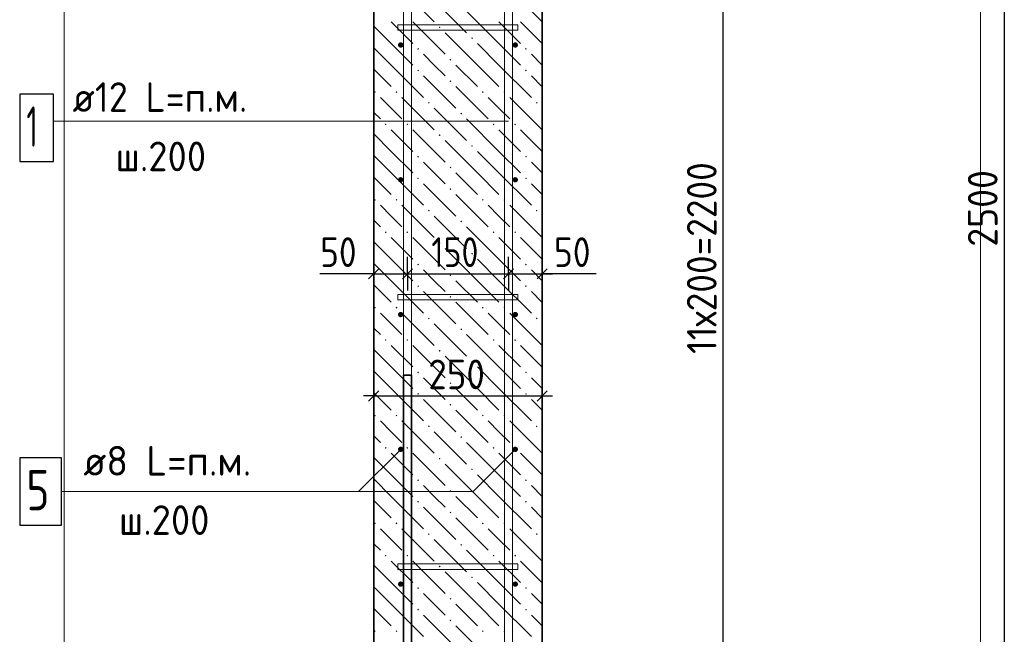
# Model space of a CAD drawing. Header units: millimetres. Extents: x 0 to 59400, y 0 to 42000.
# Tile 29 of 37: x 45623 to 52926, y 14681 to 19241. Entities that reach past the tile are written whole.
import ezdxf

# ---------------------------------------------------------------- set-up
doc = ezdxf.new("R2010")
doc.units = ezdxf.units.MM
for name, color, linetype, lineweight in [('Standard', 7, 'Continuous', 25), ('Выпуски арматуры Г-обр.', 52, 'Continuous', 25), ('ЖБ Стена верхний уровень', 7, 'Continuous', 35), ('Позиционная метка линия выноска', 7, 'Continuous', 13), ('Стена фоновая арматура У1', 7, 'Continuous', 18), ('Стена фоновая арматура Х1', 7, 'Continuous', 35), ('Стена фоновая затяжка С-обр.', 52, 'Continuous', 25)]:
    doc.layers.add(name, color=color, linetype=linetype, lineweight=lineweight)
doc.layers.add('Размерная выноска', color=7, linetype='Continuous')
doc.styles.add('ISOCPEUR', font='txt')

msp = doc.modelspace()

# ---------------------------------------------------------------- hatches: boundary and pattern name
at = {"layer": 'ЖБ Стена верхний уровень', "linetype": 'Continuous', "lineweight": 18, "transparency": 33554687}
for points in [[(48731.4, 19184.2), (48737.9, 19190.7), (48744.4, 19184.2), (48737.9, 19177.7)], [(48971.4, 19104.2), (48977.9, 19110.7), (48984.4, 19104.2), (48977.9, 19097.7)], [(48571.4, 19024.2), (48577.9, 19030.7), (48584.4, 19024.2), (48577.9, 19017.7)], [(49371.4, 19024.2), (49377.9, 19030.7), (49384.4, 19024.2), (49377.9, 19017.7)], [(48811.4, 18944.2), (48817.9, 18950.7), (48824.4, 18944.2), (48817.9, 18937.7)], [(48571.4, 18864.2), (48577.9, 18870.7), (48584.4, 18864.2), (48577.9, 18857.7)], [(49371.4, 18864.2), (49377.9, 18870.7), (49384.4, 18864.2), (49377.9, 18857.7)], [(48811.4, 18784.2), (48817.9, 18790.7), (48824.4, 18784.2), (48817.9, 18777.7)], [(48251.4, 18704.2), (48257.9, 18710.7), (48264.4, 18704.2), (48257.9, 18697.7)], [(48411.4, 18704.2), (48417.9, 18710.7), (48424.4, 18704.2), (48417.9, 18697.7)], [(49051.4, 18704.2), (49057.9, 18710.7), (49064.4, 18704.2), (49057.9, 18697.7)], [(49211.4, 18704.2), (49217.9, 18710.7), (49224.4, 18704.2), (49217.9, 18697.7)], [(48651.4, 18624.2), (48657.9, 18630.7), (48664.4, 18624.2), (48657.9, 18617.7)], [(49451.4, 18624.2), (49457.9, 18630.7), (49464.4, 18624.2), (49457.9, 18617.7)], [(48891.4, 18544.2), (48897.9, 18550.7), (48904.4, 18544.2), (48897.9, 18537.7)], [(48331.4, 18464.2), (48337.9, 18470.7), (48344.4, 18464.2), (48337.9, 18457.7)], [(48491.4, 18464.2), (48497.9, 18470.7), (48504.4, 18464.2), (48497.9, 18457.7)], [(49131.4, 18464.2), (49137.9, 18470.7), (49144.4, 18464.2), (49137.9, 18457.7)], [(49291.4, 18464.2), (49297.9, 18470.7), (49304.4, 18464.2), (49297.9, 18457.7)], [(48731.4, 18384.2), (48737.9, 18390.7), (48744.4, 18384.2), (48737.9, 18377.7)], [(48971.4, 18304.2), (48977.9, 18310.7), (48984.4, 18304.2), (48977.9, 18297.7)], [(48571.4, 18224.2), (48577.9, 18230.7), (48584.4, 18224.2), (48577.9, 18217.7)], [(49371.4, 18224.2), (49377.9, 18230.7), (49384.4, 18224.2), (49377.9, 18217.7)], [(48811.4, 18144.2), (48817.9, 18150.7), (48824.4, 18144.2), (48817.9, 18137.7)], [(48571.4, 18064.2), (48577.9, 18070.7), (48584.4, 18064.2), (48577.9, 18057.7)], [(49371.4, 18064.2), (49377.9, 18070.7), (49384.4, 18064.2), (49377.9, 18057.7)], [(48811.4, 17984.2), (48817.9, 17990.7), (48824.4, 17984.2), (48817.9, 17977.7)], [(48251.4, 17904.2), (48257.9, 17910.7), (48264.4, 17904.2), (48257.9, 17897.7)], [(48411.4, 17904.2), (48417.9, 17910.7), (48424.4, 17904.2), (48417.9, 17897.7)], [(49051.4, 17904.2), (49057.9, 17910.7), (49064.4, 17904.2), (49057.9, 17897.7)], [(49211.4, 17904.2), (49217.9, 17910.7), (49224.4, 17904.2), (49217.9, 17897.7)], [(48651.4, 17824.2), (48657.9, 17830.7), (48664.4, 17824.2), (48657.9, 17817.7)], [(49451.4, 17824.2), (49457.9, 17830.7), (49464.4, 17824.2), (49457.9, 17817.7)], [(48891.4, 17744.2), (48897.9, 17750.7), (48904.4, 17744.2), (48897.9, 17737.7)], [(48331.4, 17664.2), (48337.9, 17670.7), (48344.4, 17664.2), (48337.9, 17657.7)], [(48491.4, 17664.2), (48497.9, 17670.7), (48504.4, 17664.2), (48497.9, 17657.7)], [(49131.4, 17664.2), (49137.9, 17670.7), (49144.4, 17664.2), (49137.9, 17657.7)], [(49291.4, 17664.2), (49297.9, 17670.7), (49304.4, 17664.2), (49297.9, 17657.7)], [(48731.4, 17584.2), (48737.9, 17590.7), (48744.4, 17584.2), (48737.9, 17577.7)], [(48971.4, 17504.2), (48977.9, 17510.7), (48984.4, 17504.2), (48977.9, 17497.7)], [(48571.4, 17424.2), (48577.9, 17430.7), (48584.4, 17424.2), (48577.9, 17417.7)], [(49371.4, 17424.2), (49377.9, 17430.7), (49384.4, 17424.2), (49377.9, 17417.7)], [(48811.4, 17344.2), (48817.9, 17350.7), (48824.4, 17344.2), (48817.9, 17337.7)], [(48571.4, 17264.2), (48577.9, 17270.7), (48584.4, 17264.2), (48577.9, 17257.7)], [(49371.4, 17264.2), (49377.9, 17270.7), (49384.4, 17264.2), (49377.9, 17257.7)], [(48811.4, 17184.2), (48817.9, 17190.7), (48824.4, 17184.2), (48817.9, 17177.7)], [(48251.4, 17104.2), (48257.9, 17110.7), (48264.4, 17104.2), (48257.9, 17097.7)], [(48411.4, 17104.2), (48417.9, 17110.7), (48424.4, 17104.2), (48417.9, 17097.7)], [(49051.4, 17104.2), (49057.9, 17110.7), (49064.4, 17104.2), (49057.9, 17097.7)], [(49211.4, 17104.2), (49217.9, 17110.7), (49224.4, 17104.2), (49217.9, 17097.7)], [(48651.4, 17024.2), (48657.9, 17030.7), (48664.4, 17024.2), (48657.9, 17017.7)], [(49451.4, 17024.2), (49457.9, 17030.7), (49464.4, 17024.2), (49457.9, 17017.7)], [(48891.4, 16944.2), (48897.9, 16950.7), (48904.4, 16944.2), (48897.9, 16937.7)], [(48331.4, 16864.2), (48337.9, 16870.7), (48344.4, 16864.2), (48337.9, 16857.7)], [(48491.4, 16864.2), (48497.9, 16870.7), (48504.4, 16864.2), (48497.9, 16857.7)], [(49131.4, 16864.2), (49137.9, 16870.7), (49144.4, 16864.2), (49137.9, 16857.7)], [(49291.4, 16864.2), (49297.9, 16870.7), (49304.4, 16864.2), (49297.9, 16857.7)], [(48731.4, 16784.2), (48737.9, 16790.7), (48744.4, 16784.2), (48737.9, 16777.7)], [(48971.4, 16704.2), (48977.9, 16710.7), (48984.4, 16704.2), (48977.9, 16697.7)], [(48571.4, 16624.2), (48577.9, 16630.7), (48584.4, 16624.2), (48577.9, 16617.7)], [(49371.4, 16624.2), (49377.9, 16630.7), (49384.4, 16624.2), (49377.9, 16617.7)], [(48811.4, 16544.2), (48817.9, 16550.7), (48824.4, 16544.2), (48817.9, 16537.7)], [(48571.4, 16464.2), (48577.9, 16470.7), (48584.4, 16464.2), (48577.9, 16457.7)], [(49371.4, 16464.2), (49377.9, 16470.7), (49384.4, 16464.2), (49377.9, 16457.7)], [(48811.4, 16384.2), (48817.9, 16390.7), (48824.4, 16384.2), (48817.9, 16377.7)], [(48251.4, 16304.2), (48257.9, 16310.7), (48264.4, 16304.2), (48257.9, 16297.7)], [(48411.4, 16304.2), (48417.9, 16310.7), (48424.4, 16304.2), (48417.9, 16297.7)], [(49051.4, 16304.2), (49057.9, 16310.7), (49064.4, 16304.2), (49057.9, 16297.7)], [(49211.4, 16304.2), (49217.9, 16310.7), (49224.4, 16304.2), (49217.9, 16297.7)], [(48651.4, 16224.2), (48657.9, 16230.7), (48664.4, 16224.2), (48657.9, 16217.7)], [(49451.4, 16224.2), (49457.9, 16230.7), (49464.4, 16224.2), (49457.9, 16217.7)], [(48891.4, 16144.2), (48897.9, 16150.7), (48904.4, 16144.2), (48897.9, 16137.7)], [(48331.4, 16064.2), (48337.9, 16070.7), (48344.4, 16064.2), (48337.9, 16057.7)], [(48491.4, 16064.2), (48497.9, 16070.7), (48504.4, 16064.2), (48497.9, 16057.7)], [(49131.4, 16064.2), (49137.9, 16070.7), (49144.4, 16064.2), (49137.9, 16057.7)], [(49291.4, 16064.2), (49297.9, 16070.7), (49304.4, 16064.2), (49297.9, 16057.7)], [(48731.4, 15984.2), (48737.9, 15990.7), (48744.4, 15984.2), (48737.9, 15977.7)], [(48971.4, 15904.2), (48977.9, 15910.7), (48984.4, 15904.2), (48977.9, 15897.7)], [(48571.4, 15824.2), (48577.9, 15830.7), (48584.4, 15824.2), (48577.9, 15817.7)], [(49371.4, 15824.2), (49377.9, 15830.7), (49384.4, 15824.2), (49377.9, 15817.7)], [(48811.4, 15744.2), (48817.9, 15750.7), (48824.4, 15744.2), (48817.9, 15737.7)], [(48571.4, 15664.2), (48577.9, 15670.7), (48584.4, 15664.2), (48577.9, 15657.7)], [(49371.4, 15664.2), (49377.9, 15670.7), (49384.4, 15664.2), (49377.9, 15657.7)], [(48811.4, 15584.2), (48817.9, 15590.7), (48824.4, 15584.2), (48817.9, 15577.7)], [(48251.4, 15504.2), (48257.9, 15510.7), (48264.4, 15504.2), (48257.9, 15497.7)], [(48411.4, 15504.2), (48417.9, 15510.7), (48424.4, 15504.2), (48417.9, 15497.7)], [(49051.4, 15504.2), (49057.9, 15510.7), (49064.4, 15504.2), (49057.9, 15497.7)], [(49211.4, 15504.2), (49217.9, 15510.7), (49224.4, 15504.2), (49217.9, 15497.7)], [(48651.4, 15424.2), (48657.9, 15430.7), (48664.4, 15424.2), (48657.9, 15417.7)], [(49451.4, 15424.2), (49457.9, 15430.7), (49464.4, 15424.2), (49457.9, 15417.7)], [(48891.4, 15344.2), (48897.9, 15350.7), (48904.4, 15344.2), (48897.9, 15337.7)], [(48331.4, 15264.2), (48337.9, 15270.7), (48344.4, 15264.2), (48337.9, 15257.7)], [(48491.4, 15264.2), (48497.9, 15270.7), (48504.4, 15264.2), (48497.9, 15257.7)], [(49131.4, 15264.2), (49137.9, 15270.7), (49144.4, 15264.2), (49137.9, 15257.7)], [(49291.4, 15264.2), (49297.9, 15270.7), (49304.4, 15264.2), (49297.9, 15257.7)], [(48731.4, 15184.2), (48737.9, 15190.7), (48744.4, 15184.2), (48737.9, 15177.7)], [(48971.4, 15104.2), (48977.9, 15110.7), (48984.4, 15104.2), (48977.9, 15097.7)], [(48571.4, 15024.2), (48577.9, 15030.7), (48584.4, 15024.2), (48577.9, 15017.7)], [(49371.4, 15024.2), (49377.9, 15030.7), (49384.4, 15024.2), (49377.9, 15017.7)], [(48811.4, 14944.2), (48817.9, 14950.7), (48824.4, 14944.2), (48817.9, 14937.7)], [(48571.4, 14864.2), (48577.9, 14870.7), (48584.4, 14864.2), (48577.9, 14857.7)], [(49371.4, 14864.2), (49377.9, 14870.7), (49384.4, 14864.2), (49377.9, 14857.7)], [(48811.4, 14784.2), (48817.9, 14790.7), (48824.4, 14784.2), (48817.9, 14777.7)], [(48251.4, 14704.2), (48257.9, 14710.7), (48264.4, 14704.2), (48257.9, 14697.7)], [(48411.4, 14704.2), (48417.9, 14710.7), (48424.4, 14704.2), (48417.9, 14697.7)], [(49051.4, 14704.2), (49057.9, 14710.7), (49064.4, 14704.2), (49057.9, 14697.7)], [(49211.4, 14704.2), (49217.9, 14710.7), (49224.4, 14704.2), (49217.9, 14697.7)]]:
    msp.add_hatch(color=7, dxfattribs=at).paths.add_polyline_path(points, flags=16)
at = {"layer": 'Стена фоновая арматура У1', "linetype": 'Continuous', "lineweight": 13, "transparency": 33554687}
for points in [[(48468.8, 19053.3), (48467.3, 19060.9), (48463, 19067.4), (48456.5, 19071.7), (48448.8, 19073.3), (48441.2, 19071.7), (48434.7, 19067.4), (48430.4, 19060.9), (48428.8, 19053.3), (48430.4, 19045.6), (48434.7, 19039.1), (48441.2, 19034.8), (48448.8, 19033.3), (48456.5, 19034.8), (48463, 19039.1), (48467.3, 19045.6)], [(49318.8, 19053.3), (49317.3, 19060.9), (49313, 19067.4), (49306.5, 19071.7), (49298.8, 19073.3), (49291.2, 19071.7), (49284.7, 19067.4), (49280.4, 19060.9), (49278.8, 19053.3), (49280.4, 19045.6), (49284.7, 19039.1), (49291.2, 19034.8), (49298.8, 19033.3), (49306.5, 19034.8), (49313, 19039.1), (49317.3, 19045.6)], [(48468.8, 18053.3), (48467.3, 18060.9), (48463, 18067.4), (48456.5, 18071.7), (48448.8, 18073.3), (48441.2, 18071.7), (48434.7, 18067.4), (48430.4, 18060.9), (48428.8, 18053.3), (48430.4, 18045.6), (48434.7, 18039.1), (48441.2, 18034.8), (48448.8, 18033.3), (48456.5, 18034.8), (48463, 18039.1), (48467.3, 18045.6)], [(49318.8, 18053.3), (49317.3, 18060.9), (49313, 18067.4), (49306.5, 18071.7), (49298.8, 18073.3), (49291.2, 18071.7), (49284.7, 18067.4), (49280.4, 18060.9), (49278.8, 18053.3), (49280.4, 18045.6), (49284.7, 18039.1), (49291.2, 18034.8), (49298.8, 18033.3), (49306.5, 18034.8), (49313, 18039.1), (49317.3, 18045.6)], [(48468.8, 17053.3), (48467.3, 17060.9), (48463, 17067.4), (48456.5, 17071.7), (48448.8, 17073.3), (48441.2, 17071.7), (48434.7, 17067.4), (48430.4, 17060.9), (48428.8, 17053.3), (48430.4, 17045.6), (48434.7, 17039.1), (48441.2, 17034.8), (48448.8, 17033.3), (48456.5, 17034.8), (48463, 17039.1), (48467.3, 17045.6)], [(49318.8, 17053.3), (49317.3, 17060.9), (49313, 17067.4), (49306.5, 17071.7), (49298.8, 17073.3), (49291.2, 17071.7), (49284.7, 17067.4), (49280.4, 17060.9), (49278.8, 17053.3), (49280.4, 17045.6), (49284.7, 17039.1), (49291.2, 17034.8), (49298.8, 17033.3), (49306.5, 17034.8), (49313, 17039.1), (49317.3, 17045.6)], [(48468.8, 16053.3), (48467.3, 16060.9), (48463, 16067.4), (48456.5, 16071.7), (48448.8, 16073.3), (48441.2, 16071.7), (48434.7, 16067.4), (48430.4, 16060.9), (48428.8, 16053.3), (48430.4, 16045.6), (48434.7, 16039.1), (48441.2, 16034.8), (48448.8, 16033.3), (48456.5, 16034.8), (48463, 16039.1), (48467.3, 16045.6)], [(49318.8, 16053.3), (49317.3, 16060.9), (49313, 16067.4), (49306.5, 16071.7), (49298.8, 16073.3), (49291.2, 16071.7), (49284.7, 16067.4), (49280.4, 16060.9), (49278.8, 16053.3), (49280.4, 16045.6), (49284.7, 16039.1), (49291.2, 16034.8), (49298.8, 16033.3), (49306.5, 16034.8), (49313, 16039.1), (49317.3, 16045.6)], [(48468.8, 15053.3), (48467.3, 15060.9), (48463, 15067.4), (48456.5, 15071.7), (48448.8, 15073.3), (48441.2, 15071.7), (48434.7, 15067.4), (48430.4, 15060.9), (48428.8, 15053.3), (48430.4, 15045.6), (48434.7, 15039.1), (48441.2, 15034.8), (48448.8, 15033.3), (48456.5, 15034.8), (48463, 15039.1), (48467.3, 15045.6)], [(49318.8, 15053.3), (49317.3, 15060.9), (49313, 15067.4), (49306.5, 15071.7), (49298.8, 15073.3), (49291.2, 15071.7), (49284.7, 15067.4), (49280.4, 15060.9), (49278.8, 15053.3), (49280.4, 15045.6), (49284.7, 15039.1), (49291.2, 15034.8), (49298.8, 15033.3), (49306.5, 15034.8), (49313, 15039.1), (49317.3, 15045.6)]]:
    msp.add_hatch(color=7, dxfattribs=at).paths.add_polyline_path(points)

# ---------------------------------------------------------------- linework, layer by layer
at = {"layer": 'Standard', "color": 254, "linetype": 'Continuous', "lineweight": 13, "true_color": 0xc4c4ff, "transparency": 33554687}
msp.add_line((45952.3, 28767.7), (45952.3, 8661.7), dxfattribs=at)
at = {"layer": 'Standard', "color": 7, "linetype": 'Continuous', "lineweight": -3, "transparency": 33554687}
for p, q in [((52926, 24103.3), (52926, 11603.3)), ((48248.8, 17356.2), (48248.8, 17481.2)), ((48498.8, 17356.2), (48498.8, 17481.2)), ((49248.8, 17356.2), (49248.8, 17481.2)), ((49498.8, 17356.2), (49498.8, 17481.2)), ((48248.8, 17356.2), (48173.8, 17356.2)), ((48248.8, 17356.2), (48248.8, 17231.2)), ((48248.8, 17356.2), (48248.8, 17356.2)), ((48248.8, 17356.2), (48498.8, 17356.2)), ((48498.8, 17356.2), (48498.8, 17231.2)), ((48498.8, 17356.2), (48498.8, 17356.2)), ((48498.8, 17356.2), (49248.8, 17356.2)), ((49248.8, 17356.2), (49248.8, 17231.2)), ((49248.8, 17356.2), (49248.8, 17356.2)), ((49248.8, 17356.2), (49498.8, 17356.2)), ((49498.8, 17356.2), (49498.8, 17231.2)), ((49498.8, 17356.2), (49498.8, 17356.2)), ((49498.8, 17356.2), (49573.8, 17356.2)), ((48248.8, 16449.2), (48248.8, 16574.2)), ((49498.8, 16449.2), (49498.8, 16574.2)), ((48248.8, 16449.2), (48173.8, 16449.2)), ((48248.8, 16449.2), (48248.8, 16324.2)), ((48248.8, 16449.2), (48248.8, 16449.2)), ((49498.8, 16449.2), (49498.8, 16324.2)), ((49498.8, 16449.2), (49498.8, 16449.2)), ((49498.8, 16449.2), (49573.8, 16449.2))]:
    msp.add_line(p, q, dxfattribs=at)
at = {"layer": 'Standard', "color": 7, "linetype": 'Continuous', "lineweight": 25, "transparency": 33554687}
for p, q in [((48211.3, 17318.7), (48286.3, 17393.7)), ((48461.3, 17318.7), (48536.3, 17393.7)), ((49211.3, 17318.7), (49286.3, 17393.7)), ((49461.3, 17318.7), (49536.3, 17393.7)), ((48211.3, 16411.7), (48286.3, 16486.7)), ((49461.3, 16411.7), (49536.3, 16486.7))]:
    msp.add_line(p, q, dxfattribs=at)
at = {"layer": 'Standard', "color": 254, "linetype": 'Continuous', "lineweight": 13, "true_color": 0xc4c4ff, "transparency": 33554687}
msp.add_lwpolyline([(45952.3, 8661.7), (52748.8, 8661.7), (52748.8, 28767.7)], dxfattribs=at)
at = {"layer": 'Standard', "color": 7, "linetype": 'Continuous', "lineweight": -3, "transparency": 33554687}
for points in [[(50841.9, 12053.3), (50841.9, 12735.1), (50841.9, 12735.1), (50841.9, 23053.3)], [(48248.8, 16449.2), (48518.2, 16449.2), (48518.2, 16449.2), (49498.8, 16449.2)]]:
    msp.add_lwpolyline(points, dxfattribs=at)
at = {"layer": 'Выпуски арматуры Г-обр.', "color": 7, "linetype": 'Continuous', "lineweight": 35, "transparency": 33554687}
msp.add_lwpolyline([(48528.8, 16603.3), (48528.8, 10149.1), (48523.6, 10111.4), (48510.7, 10072.2), (48490.5, 10036.2), (48465.7, 10006.5), (48436, 9981.6), (48399.9, 9961.4), (48360.7, 9948.5), (48323, 9943.3), (47568.8, 9943.3), (47568.8, 10003.3), (48318.9, 10003.3), (48347, 10007.2), (48375.6, 10016.6), (48401.8, 10031.3), (48423.1, 10049), (48440.9, 10070.3), (48455.5, 10096.5), (48464.9, 10125.1), (48468.8, 10153.2), (48468.8, 16603.3), (48528.8, 16603.3)], dxfattribs=at)
at = {"layer": 'ЖБ Стена верхний уровень', "color": 7, "linetype": 'Continuous', "lineweight": 35, "transparency": 33554687}
for p, q in [((48248.8, 24103.3), (48248.8, 11603.3)), ((49498.8, 11603.3), (49498.8, 24103.3))]:
    msp.add_line(p, q, dxfattribs=at)
at = {"layer": 'ЖБ Стена верхний уровень', "color": 9, "linetype": 'Continuous', "lineweight": 18, "true_color": 0xc7c7c7, "transparency": 33554687}
for p, q in [((48457.9, 19464.2), (48697.9, 19224.2)), ((49257.9, 19464.2), (49497.9, 19224.2)), ((48697.9, 19384.2), (48937.9, 19144.2)), ((49177.9, 19064.2), (48937.9, 19304.2)), ((48377.9, 19224.2), (48537.9, 19064.2)), ((48537.9, 19224.2), (48777.9, 18984.2)), ((49177.9, 19224.2), (49337.9, 19064.2)), ((49337.9, 19224.2), (49498.8, 19063.3)), ((48377.9, 19064.2), (48248.8, 19193.3)), ((49017.9, 18904.2), (48777.9, 19144.2)), ((48377.9, 19064.2), (48537.9, 18904.2)), ((49017.9, 19064.2), (49177.9, 18904.2)), ((49177.9, 19064.2), (49337.9, 18904.2)), ((48248.8, 19033.3), (48377.9, 18904.2)), ((48697.9, 18904.2), (48617.9, 18984.2)), ((49497.9, 18904.2), (49417.9, 18984.2)), ((48248.8, 18873.3), (48377.9, 18744.2)), ((48377.9, 18904.2), (48617.9, 18664.2)), ((48777.9, 18824.2), (48697.9, 18904.2)), ((48857.9, 18904.2), (49017.9, 18744.2)), ((49017.9, 18904.2), (49177.9, 18744.2)), ((49177.9, 18904.2), (49417.9, 18664.2)), ((49498.8, 18903.3), (49497.9, 18904.2)), ((48617.9, 18824.2), (48857.9, 18584.2)), ((49417.9, 18824.2), (49498.8, 18743.3)), ((48857.9, 18744.2), (49097.9, 18504.2)), ((48377.9, 18584.2), (48297.9, 18664.2)), ((48457.9, 18664.2), (48697.9, 18424.2)), ((49177.9, 18584.2), (49097.9, 18664.2)), ((49257.9, 18664.2), (49497.9, 18424.2)), ((48248.8, 18553.3), (48297.9, 18504.2)), ((48457.9, 18504.2), (48377.9, 18584.2)), ((48697.9, 18584.2), (48937.9, 18344.2)), ((49257.9, 18504.2), (49177.9, 18584.2)), ((49497.9, 18584.2), (49498.8, 18583.3)), ((49177.9, 18264.2), (48937.9, 18504.2)), ((48377.9, 18424.2), (48537.9, 18264.2)), ((48537.9, 18424.2), (48777.9, 18184.2)), ((49177.9, 18424.2), (49337.9, 18264.2)), ((49337.9, 18424.2), (49498.8, 18263.3)), ((48377.9, 18264.2), (48248.8, 18393.3)), ((49017.9, 18104.2), (48777.9, 18344.2)), ((48377.9, 18264.2), (48537.9, 18104.2)), ((49017.9, 18264.2), (49177.9, 18104.2)), ((49177.9, 18264.2), (49337.9, 18104.2)), ((48248.8, 18233.3), (48377.9, 18104.2)), ((48697.9, 18104.2), (48617.9, 18184.2)), ((49497.9, 18104.2), (49417.9, 18184.2)), ((48248.8, 18073.3), (48377.9, 17944.2)), ((48377.9, 18104.2), (48617.9, 17864.2)), ((48777.9, 18024.2), (48697.9, 18104.2)), ((48857.9, 18104.2), (49017.9, 17944.2)), ((49017.9, 18104.2), (49177.9, 17944.2)), ((49177.9, 18104.2), (49417.9, 17864.2)), ((49498.8, 18103.3), (49497.9, 18104.2)), ((48617.9, 18024.2), (48857.9, 17784.2)), ((49417.9, 18024.2), (49498.8, 17943.3)), ((48857.9, 17944.2), (49097.9, 17704.2)), ((48377.9, 17784.2), (48297.9, 17864.2)), ((48457.9, 17864.2), (48697.9, 17624.2)), ((49177.9, 17784.2), (49097.9, 17864.2)), ((49257.9, 17864.2), (49497.9, 17624.2)), ((48248.8, 17753.3), (48297.9, 17704.2)), ((48457.9, 17704.2), (48377.9, 17784.2)), ((48697.9, 17784.2), (48937.9, 17544.2)), ((49257.9, 17704.2), (49177.9, 17784.2)), ((49497.9, 17784.2), (49498.8, 17783.3)), ((49177.9, 17464.2), (48937.9, 17704.2)), ((48377.9, 17624.2), (48537.9, 17464.2)), ((48537.9, 17624.2), (48777.9, 17384.2)), ((49177.9, 17624.2), (49337.9, 17464.2)), ((49337.9, 17624.2), (49498.8, 17463.3)), ((48377.9, 17464.2), (48248.8, 17593.3)), ((49017.9, 17304.2), (48777.9, 17544.2)), ((48377.9, 17464.2), (48537.9, 17304.2)), ((49017.9, 17464.2), (49177.9, 17304.2)), ((49177.9, 17464.2), (49337.9, 17304.2)), ((48248.8, 17433.3), (48377.9, 17304.2)), ((48697.9, 17304.2), (48617.9, 17384.2)), ((49497.9, 17304.2), (49417.9, 17384.2)), ((48248.8, 17273.3), (48377.9, 17144.2)), ((48377.9, 17304.2), (48617.9, 17064.2)), ((48777.9, 17224.2), (48697.9, 17304.2)), ((48857.9, 17304.2), (49017.9, 17144.2)), ((49017.9, 17304.2), (49177.9, 17144.2)), ((49177.9, 17304.2), (49417.9, 17064.2)), ((49498.8, 17303.3), (49497.9, 17304.2)), ((48617.9, 17224.2), (48857.9, 16984.2)), ((49417.9, 17224.2), (49498.8, 17143.3)), ((48857.9, 17144.2), (49097.9, 16904.2)), ((48377.9, 16984.2), (48297.9, 17064.2)), ((48457.9, 17064.2), (48697.9, 16824.2)), ((49177.9, 16984.2), (49097.9, 17064.2)), ((49257.9, 17064.2), (49497.9, 16824.2)), ((48248.8, 16953.3), (48297.9, 16904.2)), ((48457.9, 16904.2), (48377.9, 16984.2)), ((48697.9, 16984.2), (48937.9, 16744.2)), ((49257.9, 16904.2), (49177.9, 16984.2)), ((49497.9, 16984.2), (49498.8, 16983.3)), ((49177.9, 16664.2), (48937.9, 16904.2)), ((48377.9, 16824.2), (48537.9, 16664.2)), ((48537.9, 16824.2), (48777.9, 16584.2)), ((49177.9, 16824.2), (49337.9, 16664.2)), ((49337.9, 16824.2), (49498.8, 16663.3)), ((48377.9, 16664.2), (48248.8, 16793.3)), ((49017.9, 16504.2), (48777.9, 16744.2)), ((48377.9, 16664.2), (48537.9, 16504.2)), ((49017.9, 16664.2), (49177.9, 16504.2)), ((49177.9, 16664.2), (49337.9, 16504.2)), ((48248.8, 16633.3), (48377.9, 16504.2)), ((48697.9, 16504.2), (48617.9, 16584.2)), ((49497.9, 16504.2), (49417.9, 16584.2)), ((48248.8, 16473.3), (48377.9, 16344.2)), ((48377.9, 16504.2), (48617.9, 16264.2)), ((48777.9, 16424.2), (48697.9, 16504.2)), ((48857.9, 16504.2), (49017.9, 16344.2)), ((49017.9, 16504.2), (49177.9, 16344.2)), ((49177.9, 16504.2), (49417.9, 16264.2)), ((49498.8, 16503.3), (49497.9, 16504.2)), ((48617.9, 16424.2), (48857.9, 16184.2)), ((49417.9, 16424.2), (49498.8, 16343.3)), ((48857.9, 16344.2), (49097.9, 16104.2)), ((48377.9, 16184.2), (48297.9, 16264.2)), ((48457.9, 16264.2), (48697.9, 16024.2)), ((49177.9, 16184.2), (49097.9, 16264.2)), ((49257.9, 16264.2), (49497.9, 16024.2)), ((48248.8, 16153.3), (48297.9, 16104.2)), ((48457.9, 16104.2), (48377.9, 16184.2)), ((48697.9, 16184.2), (48937.9, 15944.2)), ((49257.9, 16104.2), (49177.9, 16184.2)), ((49497.9, 16184.2), (49498.8, 16183.3)), ((49177.9, 15864.2), (48937.9, 16104.2)), ((48377.9, 16024.2), (48537.9, 15864.2)), ((48537.9, 16024.2), (48777.9, 15784.2)), ((49177.9, 16024.2), (49337.9, 15864.2)), ((49337.9, 16024.2), (49498.8, 15863.3)), ((48377.9, 15864.2), (48248.8, 15993.3)), ((49017.9, 15704.2), (48777.9, 15944.2)), ((48377.9, 15864.2), (48537.9, 15704.2)), ((49017.9, 15864.2), (49177.9, 15704.2)), ((49177.9, 15864.2), (49337.9, 15704.2)), ((48248.8, 15833.3), (48377.9, 15704.2)), ((48697.9, 15704.2), (48617.9, 15784.2)), ((49497.9, 15704.2), (49417.9, 15784.2)), ((48377.9, 15704.2), (48617.9, 15464.2)), ((48777.9, 15624.2), (48697.9, 15704.2)), ((48857.9, 15704.2), (49017.9, 15544.2)), ((49017.9, 15704.2), (49177.9, 15544.2)), ((49177.9, 15704.2), (49417.9, 15464.2)), ((49498.8, 15703.3), (49497.9, 15704.2)), ((48248.8, 15673.3), (48377.9, 15544.2)), ((48617.9, 15624.2), (48857.9, 15384.2)), ((49417.9, 15624.2), (49498.8, 15543.3)), ((48857.9, 15544.2), (49097.9, 15304.2)), ((48377.9, 15384.2), (48297.9, 15464.2)), ((48457.9, 15464.2), (48697.9, 15224.2)), ((49177.9, 15384.2), (49097.9, 15464.2)), ((49257.9, 15464.2), (49497.9, 15224.2)), ((48248.8, 15353.3), (48297.9, 15304.2)), ((48457.9, 15304.2), (48377.9, 15384.2)), ((48697.9, 15384.2), (48937.9, 15144.2)), ((49257.9, 15304.2), (49177.9, 15384.2)), ((49497.9, 15384.2), (49498.8, 15383.3)), ((49177.9, 15064.2), (48937.9, 15304.2)), ((48377.9, 15064.2), (48248.8, 15193.3)), ((48377.9, 15224.2), (48537.9, 15064.2)), ((48537.9, 15224.2), (48777.9, 14984.2)), ((49177.9, 15224.2), (49337.9, 15064.2)), ((49337.9, 15224.2), (49498.8, 15063.3)), ((49017.9, 14904.2), (48777.9, 15144.2)), ((48377.9, 15064.2), (48537.9, 14904.2)), ((49017.9, 15064.2), (49177.9, 14904.2)), ((49177.9, 15064.2), (49337.9, 14904.2)), ((48248.8, 15033.3), (48377.9, 14904.2)), ((48697.9, 14904.2), (48617.9, 14984.2)), ((49497.9, 14904.2), (49417.9, 14984.2)), ((48377.9, 14904.2), (48617.9, 14664.2)), ((48777.9, 14824.2), (48697.9, 14904.2)), ((48857.9, 14904.2), (49017.9, 14744.2)), ((49017.9, 14904.2), (49177.9, 14744.2)), ((49177.9, 14904.2), (49417.9, 14664.2)), ((49498.8, 14903.3), (49497.9, 14904.2)), ((48248.8, 14873.3), (48377.9, 14744.2)), ((48617.9, 14824.2), (48857.9, 14584.2)), ((49417.9, 14824.2), (49498.8, 14743.3)), ((48857.9, 14744.2), (49097.9, 14504.2))]:
    msp.add_line(p, q, dxfattribs=at)
at = {"layer": 'Позиционная метка линия выноска', "color": 7, "linetype": 'Continuous', "lineweight": 13, "transparency": 33554687}
msp.add_line((45873, 18489.2), (49248.8, 18489.2), dxfattribs=at)
for points in [[(45933, 15741.1), (48136.7, 15741.1), (48448.8, 16053.3)], [(46183, 15741.1), (48986.7, 15741.1), (49298.8, 16053.3)]]:
    msp.add_lwpolyline(points, dxfattribs=at)
at = {"layer": 'Размерная выноска', "color": 7, "linetype": 'Continuous', "lineweight": -3, "transparency": 33554687}
for p, q in [((48248.8, 17356.2), (47848.8, 17356.2)), ((49898.8, 17356.2), (49498.8, 17356.2))]:
    msp.add_line(p, q, dxfattribs=at)
at = {"layer": 'Стена фоновая арматура У1', "color": 7, "linetype": 'Continuous', "lineweight": 25, "transparency": 33554687}
msp.add_lwpolyline([(45623, 15491.1), (45933, 15491.1), (45933, 15991.1), (45623, 15991.1), (45623, 15491.1)], dxfattribs=at)
at = {"layer": 'Стена фоновая арматура Х1', "color": 7, "linetype": 'Continuous', "lineweight": 18, "transparency": 33554687}
for points in [[(48468.8, 11603.3), (48468.8, 24688.2), (48473.9, 24724.8), (48486.5, 24762.9), (48506.1, 24798), (48530.3, 24826.8), (48559.1, 24851), (48594.2, 24870.6), (48632.3, 24883.2), (48668.9, 24888.3), (51028.8, 24888.3), (51028.8, 24828.3), (48673.1, 24828.3), (48645.9, 24824.5), (48618.5, 24815.4), (48593.3, 24801.3), (48572.9, 24784.2), (48555.8, 24763.8), (48541.7, 24738.6), (48532.6, 24711.2), (48528.8, 24684), (48528.8, 11603.3), (48468.8, 11603.3)], [(49218.8, 11603.3), (49218.8, 24588.2), (49223.9, 24624.8), (49236.5, 24662.9), (49256.1, 24698), (49280.3, 24726.8), (49309.1, 24751), (49344.2, 24770.6), (49382.3, 24783.2), (49418.9, 24788.3), (51878.8, 24788.3), (51878.8, 24728.3), (49423.1, 24728.3), (49396, 24724.5), (49368.5, 24715.4), (49343.3, 24701.3), (49322.9, 24684.2), (49305.8, 24663.8), (49291.7, 24638.6), (49282.6, 24611.2), (49278.8, 24584), (49278.8, 11603.3), (49218.8, 11603.3)]]:
    msp.add_lwpolyline(points, dxfattribs=at)
at = {"layer": 'Стена фоновая арматура Х1', "color": 7, "linetype": 'Continuous', "lineweight": 25, "transparency": 33554687}
msp.add_lwpolyline([(45623, 18187.7), (45873, 18187.7), (45873, 18687.7), (45623, 18687.7), (45623, 18187.7)], dxfattribs=at)
at = {"layer": 'Стена фоновая затяжка С-обр.', "color": 98, "linetype": 'Continuous', "lineweight": 13, "true_color": 0x005000, "transparency": 33554687}
for points in [[(49318.8, 19163), (48428.8, 19163), (48428.8, 19203), (49318.8, 19203), (49318.8, 19163)], [(49318.8, 17163), (48428.8, 17163), (48428.8, 17203), (49318.8, 17203), (49318.8, 17163)], [(49318.8, 15163), (48428.8, 15163), (48428.8, 15203), (49318.8, 15203), (49318.8, 15163)]]:
    msp.add_lwpolyline(points, dxfattribs=at)

# ---------------------------------------------------------------- texts
at = {"layer": 'Standard', "color": 7, "linetype": 'Continuous', "lineweight": 25, "transparency": 33554687, "char_height": 220, "attachment_point": 7, "rotation": 90, "style": 'ISOCPEUR'}
for s, insert, width in [('\\W0.92;11х200=2200', (50791.9, 16761.3), 1706.471), ('\\W0.93;2500', (52876, 17556.3), 718.094)]:
    msp.add_mtext(s, dxfattribs=dict(at, insert=insert, width=width))
at = {"layer": 'Standard', "color": 7, "linetype": 'Continuous', "lineweight": 25, "transparency": 33554687, "char_height": 220, "attachment_point": 7, "style": 'ISOCPEUR'}
for s, insert, width in [('\\W0.87;50', (47851.4, 17406.2), 403.94), ('\\W0.83;150', (48675.8, 17406.2), 508.571), ('\\W0.87;50', (49586.3, 17406.2), 403.932), ('\\W0.91;250', (48653.8, 16499.2), 561.981)]:
    msp.add_mtext(s, dxfattribs=dict(at, insert=insert, width=width))
at = {"layer": 'Стена фоновая арматура У1', "color": 7, "linetype": 'Continuous', "lineweight": 13, "transparency": 33554687, "attachment_point": 7, "style": 'ISOCPEUR'}
for s, insert, char_height, width in [('\\W0.97;ø8 L=п.м. ', (46095, 15858.4), 220, 1491.871), ('\\W0.78;5', (45673, 15601.1), 300, 326.416), ('\\W0.95;ш.200 ', (46359, 15418.4), 220, 962.136)]:
    msp.add_mtext(s, dxfattribs=dict(at, insert=insert, char_height=char_height, width=width))
at = {"layer": 'Стена фоновая арматура Х1', "color": 7, "linetype": 'Continuous', "lineweight": 13, "transparency": 33554687, "attachment_point": 7, "style": 'ISOCPEUR'}
for s, insert, char_height, width in [('\\W0.94;ø12 L=п.м. ', (46015, 18556.6), 220, 1599.154), ('\\W0.56;1', (45673, 18297.7), 300, 233.333), ('\\W0.95;ш.200 ', (46334, 18116.6), 220, 962.129)]:
    msp.add_mtext(s, dxfattribs=dict(at, insert=insert, char_height=char_height, width=width))

doc.saveas('drawing.dxf')
